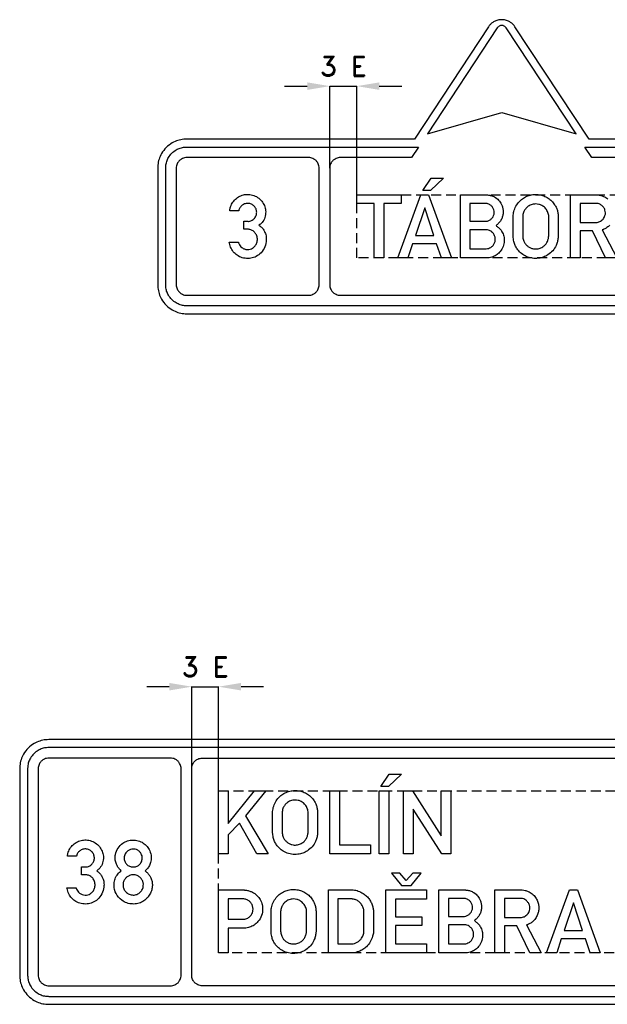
# Model space of a CAD drawing. Header units: millimetres. Extents: x 0 to 9438, y -50 to 1860.
# Tile 1 of 4: x 0 to 1110, y 0 to 1860. Entities that reach past the tile are written whole.
import ezdxf

# ---------------------------------------------------------------- set-up
doc = ezdxf.new("R2010")
doc.units = ezdxf.units.MM
doc.header["$LTSCALE"] = 5
doc.linetypes.add('ČÁRKOVANÁX2', pattern=[1.5, 1, -0.5])
doc.layers.add('Kóty', color=2, linetype='Continuous')
doc.layers.add('Značka', color=7, linetype='Continuous')
doc.styles.get("Standard").update_dxf_attribs({"font": 'romand.shx', "height": 37.5})

msp = doc.modelspace()

# ---------------------------------------------------------------- linework, layer by layer
at = {"layer": 'Kóty'}
for p, q in [((500.5, 1734.6), (543, 1734.6)), ((585.9, 1579.7), (585.9, 1734.8)), ((636.9, 1529.2), (636.9, 1734.8)), ((679.4, 1734.6), (721.9, 1734.6)), ((282.5, 600), (240, 600)), ((325, 403.1), (325, 600.2)), ((376, 403.1), (376, 600.2)), ((461, 600), (418.5, 600))]:
    msp.add_line(p, q, dxfattribs=at)
for points in [[(585.9, 1734.6), (636.9, 1734.6)], [(325, 600), (376, 600)]]:
    msp.add_lwpolyline(points, dxfattribs=at)
for points in [[(543.4, 1741.7), (543.4, 1727.5), (585.9, 1734.6)], [(679.4, 1741.7), (679.4, 1727.5), (636.9, 1734.6)], [(282.5, 607.1), (282.5, 592.9), (325, 600)], [(418.5, 607.1), (418.5, 592.9), (376, 600)]]:
    msp.add_solid(points, dxfattribs=at)
at = {"layer": 'Značka', "color": 5}
for points in [[(1075.9, 1634.6), (935.9, 1846.7), (935, 1847.9), (934.2, 1849, 0.052617), (930, 1853.3, 0.052759), (925.1, 1856.6, 0.065574), (918.2, 1859.3, 0.065817), (910.9, 1860.1, 0.06551), (903.5, 1859.3, 0.063858), (896.7, 1856.6, 0.052748), (891.7, 1853.3, 0.057584), (887.6, 1849), (886.7, 1847.9), (885.8, 1846.7), (745.9, 1634.6), (315.9, 1634.6), (313, 1634.5), (310.1, 1634.3, 0.055727), (298.9, 1632, 0.056165), (288.4, 1627.2, 0.069678), (276.9, 1618.6, 0.06835), (268.2, 1607.1, 0.056431), (263.4, 1596.6, 0.061123), (261.2, 1585.3, 0.012207), (261, 1582.5, 0.004076), (260.9, 1579.6), (260.9, 1359.6, 0.003577), (261, 1356.7, 0.010719), (261.2, 1353.8, 0.055713), (263.5, 1342.6, 0.056162), (268.2, 1332.1, 0.069692), (276.9, 1320.6, 0.06836), (288.4, 1312, 0.056432), (298.9, 1307.1, 0.061123), (310.1, 1304.9), (313, 1304.7), (315.9, 1304.6), (1505.9, 1304.6, 0.003566)], [(770.4, 1644.6), (910.9, 1684.6), (1051.3, 1644.6), (919.2, 1844.7), (918.9, 1845.1), (918.6, 1845.5, 0.052676), (917.3, 1846.9, 0.05277), (915.6, 1848, 0.065562), (913.3, 1848.9, 0.065783), (910.9, 1849.2, 0.065493), (908.4, 1848.9, 0.063886), (906.1, 1848, 0.052742), (904.5, 1846.9, 0.05767), (903.1, 1845.5), (902.8, 1845.1), (902.5, 1844.7), (770.4, 1644.6)], [(1505.9, 1319.6), (315.9, 1319.6), (313.8, 1319.7), (311.7, 1319.8, -0.055712), (303.5, 1321.5, -0.05617), (295.9, 1325, -0.069691), (287.5, 1331.3, -0.068353), (281.2, 1339.6, -0.056432), (277.7, 1347.2, -0.061122), (276.1, 1355.4, -0.01221), (275.9, 1357.5, -0.004073), (275.9, 1359.6), (275.9, 1579.6, -0.003576), (275.9, 1581.7, -0.010724), (276.1, 1583.8, -0.055715), (277.8, 1592, -0.056162), (281.2, 1599.6, -0.069687), (287.5, 1607.9, -0.068365), (295.9, 1614.2, -0.056427), (303.5, 1617.7, -0.06113), (311.7, 1619.4), (313.8, 1619.5), (315.9, 1619.6), (746.1, 1619.6)], [(746.1, 1619.6), (753.9, 1619.6), (740.7, 1599.6), (732.9, 1599.6), (605.9, 1599.6), (604.8, 1599.6), (603.8, 1599.5, 0.055701), (599.7, 1598.6, 0.056171), (595.9, 1596.9, 0.06969), (591.7, 1593.8, 0.068361), (588.5, 1589.6, 0.056427), (586.8, 1585.8, 0.061135), (586, 1581.7, 0.012204), (585.9, 1580.6, 0.004029), (585.9, 1579.6), (585.9, 1359.6, 0.003561), (585.9, 1358.5, 0.010788), (586, 1357.5, 0.055724), (586.8, 1353.4, 0.056152), (588.5, 1349.6, 0.069682), (591.7, 1345.4, 0.068364), (595.9, 1342.3, 0.056441), (599.7, 1340.5, 0.061116), (603.8, 1339.7), (604.8, 1339.6), (605.9, 1339.6), (1505.9, 1339.6, 0.0035)], [(1505.9, 1599.6), (1081, 1599.6), (1067.8, 1619.6), (1505.9, 1619.6, -0.003619)], [(315.9, 1339.6), (545.9, 1339.6), (546.9, 1339.6), (548, 1339.7, 0.055701), (552, 1340.5, 0.056177), (555.9, 1342.3, 0.069715), (560, 1345.4, 0.068354), (563.2, 1349.6, 0.056415), (564.9, 1353.4, 0.061129), (565.8, 1357.5, 0.012191), (565.8, 1358.5, 0.004085), (565.9, 1359.6), (565.9, 1579.6), (565.8, 1580.6, 0.010785), (565.8, 1581.7, 0.055729), (564.9, 1585.8, 0.056152), (563.2, 1589.6, 0.069696), (560, 1593.8, 0.068379), (555.9, 1596.9, 0.056422), (552, 1598.7, 0.061088), (548, 1599.5), (546.9, 1599.6), (545.9, 1599.6), (315.9, 1599.6), (314.8, 1599.6), (313.8, 1599.5, 0.0557), (309.7, 1598.6, 0.056168), (305.9, 1596.9, 0.069682), (301.7, 1593.8, 0.068361), (298.5, 1589.6, 0.056447), (296.8, 1585.8, 0.061127), (296, 1581.7, 0.012175), (295.9, 1580.6, 0.004058), (295.9, 1579.6), (295.9, 1359.6), (295.9, 1358.5, 0.010701), (296, 1357.5, 0.055709), (296.8, 1353.4, 0.056165), (298.5, 1349.6, 0.069687), (301.7, 1345.4, 0.06836), (305.9, 1342.3, 0.056441), (309.7, 1340.5, 0.061114), (313.8, 1339.7), (314.8, 1339.6), (315.9, 1339.6)], [(413.2, 1439.9), (413.7, 1438.5), (414.2, 1437.1, 0.06697), (416.5, 1433, 0.067329), (419.9, 1429.7, 0.079617), (424.8, 1427, 0.083505), (430.2, 1425.9, 0.078743), (435.3, 1426.4, 0.077345), (440, 1428.5, 0.094872), (444.9, 1432.8, 0.087401), (448, 1438.7, 0.097391), (449.1, 1446.2, 0.104443), (447.3, 1453.4, 0.094863), (443.5, 1458.9, 0.095657), (437.9, 1462.7, 0.045634), (435.1, 1463.7, 0.043335), (432.1, 1464.2), (431.4, 1464.2), (430.7, 1464.3), (423.4, 1464.3), (423.4, 1479.2), (431, 1479.2), (431.6, 1479.1), (432.3, 1479.1, 0.08947), (436.9, 1480.1, 0.07818), (441.1, 1482.6, 0.098553), (445.4, 1487.4, 0.099789), (447.6, 1493.4, 0.096866), (447.5, 1499.6, 0.098691), (445.1, 1505.4, 0.100551), (440.7, 1510, 0.097621), (434.9, 1512.6, 0.105995), (428, 1512.9, 0.10897), (421.5, 1510.4, 0.096323), (417, 1506.2, 0.100266), (414.4, 1500.7), (414.2, 1500), (414, 1499.3), (396.8, 1499.3, -0.004903), (397.3, 1501.9, -0.014635), (397.9, 1504.5, -0.070916), (401.6, 1513.5, -0.076587), (407.8, 1521, -0.07897), (415.8, 1526.6, -0.076368), (425.1, 1529.6, -0.077794), (435.2, 1529.8, -0.077976), (444.8, 1527, -0.080996), (453.7, 1521.3, -0.080997), (460.4, 1513.1, -0.076298), (464, 1504.3, -0.079822), (464.8, 1494.8, -0.092079), (462.3, 1483.9, -0.105086), (456, 1475, -0.020545), (454.1, 1473.3), (452.2, 1471.7), (454, 1470.4), (455.7, 1469, -0.058048), (460.2, 1464.1, -0.058911), (463.5, 1458.2, -0.074884), (465.8, 1449.8, -0.064102), (465.7, 1440.9, -0.089412), (462, 1428.1, -0.101888), (453.8, 1417.7, -0.087346), (444.7, 1411.8, -0.080979), (434, 1409.2, -0.079655), (423.2, 1409.8, -0.08266), (413.1, 1413.7, -0.076837), (405.2, 1419.9, -0.076595), (399.5, 1428.2, -0.041107), (397.5, 1433, -0.040368), (396.3, 1438.1), (396.1, 1439), (396, 1439.9), (413.2, 1439.9)], [(832.8, 1410.1), (832.8, 1529.1), (881.7, 1529.1), (882.9, 1529.1), (884.1, 1529, -0.053531), (890.8, 1527.8, -0.058856), (897.2, 1525.2, -0.084101), (905, 1519.2, -0.083988), (910.4, 1511.1, -0.052906), (912.5, 1505.4, -0.048085), (913.5, 1499.3, -0.04769), (913.3, 1493.2, -0.051682), (912, 1487.2, -0.05781), (909.2, 1481, -0.056918), (905.1, 1475.6, -0.018995), (903.5, 1474.1, -0.019168), (901.9, 1472.6), (901, 1471.9), (900.1, 1471.2), (901.3, 1470.3), (902.5, 1469.4, -0.045549), (907.4, 1464.9, -0.053974), (911.4, 1459.5, -0.077441), (914.9, 1450.9, -0.076327), (915.7, 1441.7, -0.084932), (913.6, 1431.4, -0.082719), (908.2, 1422.3, -0.067283), (902.2, 1416.4, -0.067545), (894.8, 1412.4, -0.04547), (889.6, 1410.7, -0.048794), (884.2, 1410.1), (883.2, 1410.1), (882.2, 1410.1), (832.8, 1410.1)], [(932.6, 1488.7, -0.001495), (932.6, 1489.7, -0.004459), (932.7, 1490.6, -0.030671), (933.4, 1495.6, -0.031059), (934.6, 1500.5, -0.066295), (939.2, 1510.3, -0.068472), (946.2, 1518.6, -0.061848), (954, 1524.4, -0.059927), (962.8, 1528.1, -0.057355), (972, 1529.9, -0.057591), (981.3, 1529.5, -0.056914), (990.3, 1527.3, -0.057496), (998.4, 1523, -0.055384), (1005.4, 1517.5, -0.053459), (1010.9, 1510.5, -0.043017), (1014.2, 1504.5, -0.048844), (1016.4, 1498, -0.022706), (1017, 1494.5, -0.012948), (1017.5, 1490.9), (1017.5, 1490.4), (1017.6, 1489.8), (1017.6, 1449.9), (1017.5, 1449, -0.002834), (1017.4, 1448.1, -0.035775), (1016.1, 1440.7, -0.04784), (1013.6, 1433.6, -0.078801), (1007.3, 1423.7, -0.073099), (998.2, 1416, -0.060122), (989.6, 1411.6, -0.059841), (980.2, 1409.4, -0.071114), (968.5, 1409.4, -0.07419), (957.3, 1412.8, -0.066042), (948.5, 1418.2, -0.061703), (941.3, 1425.6, -0.047092), (937.2, 1432, -0.053877), (934.4, 1439, -0.03023), (933.4, 1443.6, -0.017675), (932.8, 1448.4), (932.7, 1449.4), (932.6, 1450.5), (932.6, 1488.7)], [(1040.9, 1410.1), (1040.9, 1529.1), (1091, 1529.1), (1091.7, 1529.1), (1092.4, 1529.1, -0.052872), (1098, 1528.3, -0.045276), (1103.4, 1526.3, -0.068749), (1111.3, 1521.6, -0.074119)], [(850.9, 1513.1), (850.9, 1479.2), (879.4, 1479.2), (880.6, 1479.2), (881.7, 1479.2, 0.091642), (886.7, 1480.6, 0.080737), (891.1, 1483.8, 0.081317), (894.5, 1488, 0.086089), (896.3, 1493, 0.087461), (896.5, 1498.5, 0.085845), (894.8, 1503.7, 0.081943), (891.8, 1508, 0.078621), (887.5, 1511.2, 0.046692), (884.9, 1512.4, 0.053987), (882.1, 1513), (881.5, 1513.1), (880.9, 1513.1), (850.9, 1513.1)], [(950.7, 1488.6), (950.7, 1450.5), (950.7, 1449.8, 0.005158), (950.8, 1449.1, 0.037586), (951.4, 1445.3, 0.041671), (952.7, 1441.7, 0.062888), (955.5, 1436.8, 0.060151), (959.4, 1432.7, 0.059439), (963.9, 1429.6, 0.064357), (969.1, 1427.6, 0.050565), (973.4, 1427, 0.044565), (977.7, 1427.2, 0.073929), (985, 1429.1, 0.085007), (991.4, 1433.2, 0.073654), (995.6, 1438.1, 0.063589), (998.3, 1444, 0.033218), (999.2, 1446.9, 0.042662), (999.5, 1449.9), (999.5, 1450.3), (999.6, 1450.6), (999.6, 1488.5), (999.6, 1489.2, 0.008318), (999.6, 1489.9, 0.062616), (998.9, 1494, 0.048324), (997.3, 1498, 0.076915), (992.9, 1504.4, 0.083789), (986.8, 1509, 0.069874), (981.1, 1511.3, 0.06666), (974.9, 1512, 0.088513), (966.4, 1510.5, 0.098118), (959.2, 1506.2, 0.062853), (955.5, 1502.2, 0.051401), (952.9, 1497.6, 0.039541), (951.5, 1493.8, 0.05077), (950.8, 1489.9, 0.0072), (950.7, 1489.3, 0.002394), (950.7, 1488.6)], [(1059, 1513.1), (1059, 1477), (1088.2, 1477), (1088.9, 1477), (1089.6, 1477, 0.040749), (1092.9, 1477.6, 0.049395), (1096.1, 1478.6, 0.110781), (1102.3, 1483.2, 0.11477), (1106, 1490, 0.085168), (1106.9, 1495.3, 0.080063), (1106, 1500.5, 0.084089), (1103.3, 1505.7, 0.081233), (1099.1, 1509.8, 0.067075), (1095.2, 1512.1, 0.082093), (1090.8, 1513), (1090.3, 1513), (1089.8, 1513.1), (1059, 1513.1)], [(1114.8, 1472, -0.052742), (1109.8, 1467.5, -0.055196), (1104.1, 1464.2, -0.01144), (1102.5, 1463.5, -0.003872), (1100.8, 1462.9), (1128.1, 1410.1), (1106.7, 1410.1), (1082.4, 1461.1), (1059, 1461.1), (1059, 1410.1), (1040.9, 1410.1)], [(850.9, 1463.3), (850.9, 1427.2), (879.6, 1427.2), (880.6, 1427.3), (881.7, 1427.3, 0.058714), (886, 1428.1, 0.063118), (890, 1429.9, 0.084053), (894.4, 1433.5, 0.085739), (897.3, 1438.4, 0.082242), (898.7, 1443.7, 0.080975), (898.3, 1449.1, 0.088854), (896, 1454.8, 0.084247), (891.9, 1459.4, 0.065605), (888.1, 1461.8, 0.080422), (884, 1463.1), (882.8, 1463.2), (881.6, 1463.3), (850.9, 1463.3)], [(1172.7, 500), (55, 500), (52.1, 499.9), (49.3, 499.7, 0.055711), (38, 497.4, 0.056159), (27.5, 492.6, 0.069689), (16.1, 484, 0.068358), (7.4, 472.5, 0.056426), (2.5, 462, 0.061121), (0.3, 450.7, 0.012202), (0.1, 447.9, 0.004069), (0, 445), (0, 55, 0.003577), (0.1, 52.1, 0.010727), (0.3, 49.3, 0.055715), (2.6, 38, 0.056166), (7.4, 27.5, 0.06969), (16, 16.1, 0.068356), (27.5, 7.4, 0.056429), (38, 2.5, 0.061122), (49.3, 0.3, 0.012202), (52.1, 0.1, 0.004067), (55, 0), (1077.9, 0), (1745, 0, 0.003574)], [(1266.1, 485), (55, 485), (52.9, 484.9), (50.8, 484.8, 0.055713), (42.6, 483.1, 0.056169), (35, 479.6, 0.069693), (26.7, 473.3, 0.068355), (20.4, 465, 0.056428), (16.8, 457.4, 0.061122), (15.2, 449.2, 0.012203), (15.1, 447.1, 0.004068), (15, 445), (15, 55, 0.003578), (15.1, 52.9, 0.010727), (15.2, 50.8, 0.055715), (16.9, 42.6, 0.056165), (20.4, 35, 0.06969), (26.7, 26.7, 0.068356), (35, 20.4, 0.056428), (42.6, 16.8, 0.061122), (50.8, 15.2, 0.012203), (52.9, 15.1, 0.004068), (55, 15), (1077.9, 15), (1745, 15, 0.003581)], [(55, 35), (285, 35, 0.003567), (286, 35, 0.010724), (287.1, 35.1, 0.055714), (291.2, 35.9, 0.056163), (295, 37.7, 0.069688), (299.2, 40.8, 0.068354), (302.3, 45, 0.056421), (304.1, 48.8, 0.061123), (304.9, 52.9), (305, 54), (305, 55), (305, 445, 0.00359), (305, 446, 0.010705), (304.9, 447.1, 0.055714), (304.1, 451.2, 0.056171), (302.3, 455, 0.069691), (299.2, 459.2, 0.068345), (295, 462.3, 0.056441), (291.2, 464.1, 0.061115), (287.1, 464.9), (286, 465), (285, 465), (55, 465), (54, 465), (52.9, 464.9, 0.055698), (48.8, 464.1, 0.056169), (45, 462.3, 0.069685), (40.8, 459.2, 0.068356), (37.7, 455, 0.056428), (35.9, 451.2, 0.061123), (35.1, 447.1, 0.012201), (35, 446, 0.004068), (35, 445), (35, 55, 0.003575), (35, 54, 0.010724), (35.1, 52.9, 0.055715), (35.9, 48.8, 0.056166), (37.7, 45, 0.069691), (40.8, 40.8, 0.068357), (45, 37.7, 0.05643), (48.8, 35.9, 0.061124), (52.9, 35.1, 0.012203), (54, 35), (55, 35)], [(1745, 35), (1077.9, 35), (345, 35, -0.003568), (344, 35, -0.01072), (342.9, 35.1, -0.055716), (338.8, 35.9, -0.056163), (335, 37.7, -0.069688), (330.8, 40.8, -0.068349), (327.7, 45, -0.056428), (325.9, 48.8, -0.061123), (325.1, 52.9), (325, 54), (325, 55), (325, 445, -0.00359), (325, 446, -0.010763), (325.1, 447.1, -0.055714), (325.9, 451.2, -0.056164), (327.7, 455, -0.069682), (330.8, 459.2, -0.068341), (335, 462.3, -0.056441), (338.8, 464.1, -0.061114), (342.9, 464.9), (344, 465), (345, 465), (1266.1, 465)], [(477.9, 362.6), (478, 363.6), (478, 364.5, -0.030684), (478.7, 369.5, -0.031073), (480, 374.4, -0.066298), (484.6, 384.2, -0.068482), (491.6, 392.5, -0.061859), (499.3, 398.3, -0.059932), (508.2, 402, -0.057345), (517.4, 403.8, -0.057578), (526.7, 403.4, -0.056914), (535.6, 401.2, -0.057502), (543.8, 397, -0.055376), (550.7, 391.4, -0.053459), (556.3, 384.4, -0.043019), (559.6, 378.4, -0.048857), (561.7, 371.9, -0.022703), (562.4, 368.4, -0.012947), (562.8, 364.8), (562.9, 364.3), (562.9, 363.7), (562.9, 323.8), (562.9, 322.9), (562.8, 322, -0.035767), (561.5, 314.6, -0.047843), (559, 307.5, -0.078792), (552.6, 297.6, -0.0731), (543.6, 289.9, -0.060116), (535, 285.5, -0.059844), (525.6, 283.3, -0.071111), (513.9, 283.4, -0.074183), (502.7, 286.8, -0.066038), (493.9, 292.1, -0.061695), (486.7, 299.5, -0.047085), (482.5, 305.9, -0.053876), (479.8, 312.9, -0.030222), (478.7, 317.5, -0.01768), (478.1, 322.3), (478, 323.4), (477.9, 324.4), (477.9, 362.6)], [(496.1, 362.5), (496.1, 324.4), (496.1, 323.7), (496.2, 323, 0.037599), (496.8, 319.2, 0.041691), (498, 315.6, 0.062903), (500.8, 310.7, 0.060173), (504.7, 306.6, 0.059418), (509.3, 303.5, 0.064319), (514.5, 301.6, 0.050523), (518.7, 300.9, 0.044572), (523.1, 301.1, 0.07391), (530.4, 303, 0.085002), (536.7, 307.1, 0.073621), (540.9, 312, 0.063576), (543.7, 317.9, 0.03321), (544.5, 320.8, 0.042657), (544.9, 323.8), (544.9, 324.2), (544.9, 324.5), (544.9, 362.4), (544.9, 363.1), (544.9, 363.8, 0.062616), (544.2, 367.9, 0.048328), (542.7, 371.9, 0.07691), (538.3, 378.3, 0.083774), (532.1, 382.9, 0.069869), (526.4, 385.2, 0.06667), (520.3, 385.9, 0.088523), (511.8, 384.4, 0.098122), (504.5, 380.1, 0.062848), (500.9, 376.1, 0.051394), (498.2, 371.5, 0.039529), (496.8, 367.7, 0.05075), (496.1, 363.8), (496.1, 363.2), (496.1, 362.5)], [(106.5, 220.3), (106.9, 218.9, 0.016109), (107.5, 217.5, 0.066969), (109.8, 213.5, 0.067346), (113.2, 210.1, 0.079619), (118, 207.4, 0.08351), (123.5, 206.3, 0.078726), (128.6, 206.8, 0.077305), (133.3, 208.9, 0.094877), (138.2, 213.2, 0.087407), (141.3, 219.1, 0.097389), (142.4, 226.6, 0.104443), (140.6, 233.8, 0.094861), (136.8, 239.3, 0.09566), (131.2, 243.1, 0.045586), (128.3, 244.1, 0.043314), (125.3, 244.6), (124.7, 244.6), (124, 244.7), (116.7, 244.7), (116.7, 259.6), (124.3, 259.6), (124.9, 259.5), (125.5, 259.5, 0.089514), (130.2, 260.5, 0.078181), (134.4, 263, 0.098562), (138.7, 267.8, 0.099796), (140.9, 273.8, 0.096868), (140.8, 280, 0.098697), (138.4, 285.8, 0.100562), (134, 290.4, 0.097636), (128.2, 293, 0.106012), (121.3, 293.3, 0.108975), (114.8, 290.8, 0.096314), (110.2, 286.6, 0.100254), (107.7, 281.1, 0.009576), (107.5, 280.4), (107.3, 279.8), (90.1, 279.8, -0.004899), (90.6, 282.3, -0.014653), (91.1, 284.9, -0.070911), (94.9, 293.9, -0.07659), (101.1, 301.4, -0.07896), (109.1, 307, -0.076377), (118.4, 310, -0.077803), (128.4, 310.2, -0.077972), (138.1, 307.4, -0.081009), (147, 301.7, -0.080994), (153.6, 293.5, -0.076304), (157.3, 284.7, -0.079819), (158.1, 275.2, -0.092078), (155.6, 264.3, -0.105091), (149.3, 255.4, -0.020585), (147.4, 253.7, -0.006864), (145.5, 252.1), (147.3, 250.8, -0.015058), (149, 249.4, -0.058052), (153.5, 244.5, -0.0589), (156.8, 238.6, -0.074884), (159.1, 230.2, -0.064099), (159, 221.3, -0.089411), (155.2, 208.5, -0.101883), (147.1, 198.1, -0.087332), (137.9, 192.2, -0.080966), (127.3, 189.6, -0.079651), (116.4, 190.2, -0.082663), (106.4, 194.1, -0.076826), (98.5, 200.3, -0.076584), (92.8, 208.6, -0.041097), (90.8, 213.4, -0.040366), (89.6, 218.5), (89.4, 219.4), (89.3, 220.3), (106.5, 220.3)], [(192, 252.4), (190.3, 253.9, -0.013588), (188.8, 255.4, -0.053039), (184.8, 260.5, -0.056321), (182.1, 266.4, -0.074006), (180.3, 274.7, -0.069895), (181.1, 283.2, -0.098171), (185.9, 295.1, -0.100619), (195, 304.2, -0.080454), (203.8, 308.7, -0.075913), (213.5, 310.3, -0.078228), (223.9, 309, -0.081327), (233.4, 304.6, -0.076774), (240.6, 298.2, -0.074239), (245.7, 289.9, -0.086922), (248.5, 278.9, -0.097617), (247.3, 267.6, -0.06932), (244.2, 260.5, -0.065637), (239.4, 254.5, -0.01101), (238.2, 253.3, -0.003672), (236.9, 252.2, -0.005463), (238.9, 250.5, -0.01642), (240.9, 248.8, -0.049537), (244.8, 244.1, -0.049122), (247.8, 238.8, -0.057981), (250.1, 231.9, -0.057677), (250.7, 224.6, -0.065985), (249.5, 216.1, -0.061526), (246.2, 208.2, -0.069164), (240.4, 200.2, -0.073508), (232.7, 194.2, -0.076286), (223.3, 190.4, -0.072984), (213.2, 189.5, -0.078096), (202.6, 191.4, -0.08033), (193.1, 196.5, -0.11502), (182.3, 209, -0.124811), (178.3, 224.8, -0.083783), (179.5, 234.9, -0.08315), (183.9, 243.9, -0.038225), (186.9, 247.7, -0.030581), (190.4, 251.1), (191.2, 251.7), (192, 252.4)], [(214.5, 293.3, 0.080316), (209.2, 292.5, 0.085962), (204.4, 290, 0.116247), (199.4, 284.2, 0.119269), (197.5, 276.8, 0.107898), (198.5, 270.2, 0.106442), (202.1, 264.6, 0.104975), (207.6, 260.7, 0.100132), (214.1, 259.4, 0.094738), (220.3, 260.3, 0.098508), (225.7, 263.4, 0.106669), (229.9, 268.9, 0.108978), (231.6, 275.6, 0.076155), (231.2, 280.2, 0.070396), (229.5, 284.4, 0.07472), (226.4, 288.5, 0.078342), (222.3, 291.5, 0.064613), (218.5, 292.9, 0.06161), (214.5, 293.3)], [(214.6, 244.6, 0.045282), (211.1, 244.3, 0.04754), (207.8, 243.4, 0.072359), (203.2, 240.9, 0.073228), (199.4, 237.2, 0.090605), (196.3, 231.4, 0.092287), (195.4, 224.8, 0.096896), (196.8, 218.1, 0.096607), (200.7, 212.3, 0.105775), (207, 207.9, 0.105686), (214.5, 206.4, 0.10175), (221.8, 207.7, 0.102472), (227.9, 211.8, 0.096591), (231.9, 217.4, 0.094973), (233.6, 224.1, 0.08007), (233.3, 229.8, 0.079527), (231.1, 235, 0.085882), (227.1, 240, 0.087512), (221.7, 243.2, 0.051593), (218.2, 244.3, 0.047106), (214.6, 244.6)], [(376, 97), (376, 216), (424.1, 216), (424.8, 215.9), (425.6, 215.8, -0.025347), (431.7, 214.7, -0.04292), (437.5, 212.8, -0.079586), (446.3, 207.5, -0.076486), (453.1, 199.8, -0.076891), (457.6, 190.7, -0.075742), (459.1, 180.5, -0.094029), (457, 167.5, -0.098358), (450.2, 156.1, -0.07329), (443, 149.7, -0.067693), (434.4, 145.6, -0.034206), (429.9, 144.4, -0.037879), (425.3, 143.8, -0.004948), (424.5, 143.8), (423.8, 143.7), (394.2, 143.7), (394.2, 97), (376, 97)], [(475, 175.6), (475, 176.6), (475.1, 177.5, -0.030672), (475.8, 182.5, -0.031076), (477, 187.4, -0.066295), (481.6, 197.2, -0.068478), (488.6, 205.5, -0.06186), (496.4, 211.3, -0.059931), (505.3, 215, -0.057344), (514.4, 216.8, -0.057578), (523.8, 216.4, -0.056911), (532.7, 214.2, -0.057502), (540.9, 210, -0.055376), (547.8, 204.4, -0.053459), (553.3, 197.4, -0.04302), (556.6, 191.4, -0.048855), (558.8, 184.9, -0.022703), (559.5, 181.4, -0.012946), (559.9, 177.8), (559.9, 177.3), (560, 176.7), (560, 136.8), (559.9, 135.9), (559.8, 135, -0.035769), (558.5, 127.6, -0.047843), (556, 120.5, -0.078796), (549.7, 110.6, -0.073096), (540.6, 102.9, -0.06012), (532, 98.5, -0.059849), (522.6, 96.3, -0.07111), (510.9, 96.4, -0.074187), (499.7, 99.8, -0.066044), (490.9, 105.1, -0.061698), (483.7, 112.5, -0.047085), (479.6, 118.9, -0.053875), (476.8, 125.9, -0.030231), (475.8, 130.5, -0.017692), (475.2, 135.3), (475.1, 136.4), (475, 137.4), (475, 175.6)], [(583.3, 97), (583.3, 216), (627.4, 216, -0.002958), (628.8, 216, -0.008853), (630.2, 216, -0.074827), (639.9, 214, -0.0641), (648.9, 209.5, -0.052013), (655.5, 204.3, -0.052254), (660.8, 198, -0.046301), (664.6, 191.4, -0.045161), (667.1, 184.2, -0.01927), (667.9, 181, -0.0186), (668.4, 177.8), (668.4, 177.1), (668.5, 176.5), (668.5, 137.7), (668.5, 137.2), (668.5, 136.7, -0.035131), (668, 132.5, -0.027876), (667, 128.4, -0.066996), (662.4, 117.7, -0.074008), (655.1, 108.8, -0.055398), (648.4, 103.6, -0.049339), (640.8, 99.8, -0.035156), (635.2, 98, -0.041157), (629.4, 97.1, -0.00618), (628.4, 97.1, -0.002073), (627.3, 97), (583.3, 97)], [(791.9, 97), (791.9, 216), (840.8, 216), (842, 216, -0.006987), (843.2, 215.9, -0.053516), (849.9, 214.7, -0.05886), (856.3, 212.1, -0.084106), (864.1, 206.2, -0.083995), (869.5, 198, -0.052898), (871.6, 192.3, -0.048085), (872.6, 186.2, -0.047689), (872.4, 180.1, -0.051703), (871.1, 174.1, -0.057818), (868.3, 167.9, -0.056925), (864.2, 162.5), (862.6, 161), (861, 159.5), (860.1, 158.8), (859.2, 158.1), (860.4, 157.2), (861.6, 156.4, -0.045544), (866.5, 151.8, -0.05399), (870.5, 146.4, -0.07743), (874, 137.8, -0.076334), (874.8, 128.6, -0.084942), (872.7, 118.3, -0.082714), (867.3, 109.2, -0.067284), (861.3, 103.3, -0.067548), (853.9, 99.3, -0.045468), (848.7, 97.6, -0.048769), (843.3, 97, -0.007079), (842.3, 97, -0.002371), (841.3, 97), (791.9, 97)], [(898.1, 97), (898.1, 216), (948.2, 216), (948.9, 216, -0.005436), (949.6, 216, -0.052874), (955.2, 215.2, -0.045254), (960.6, 213.2, -0.068753), (968.6, 208.5, -0.074107), (974.8, 201.7, -0.062852), (978.6, 195, -0.059657), (980.6, 187.5, -0.055139), (981, 180.3, -0.055184), (979.8, 173.2, -0.062302), (976.8, 165.6, -0.063039), (972, 158.9, -0.052749), (967, 154.4, -0.055197), (961.3, 151.1), (959.7, 150.4), (958, 149.8), (985.3, 97), (963.9, 97), (939.6, 148), (916.2, 148), (916.2, 97), (898.1, 97)], [(394.2, 198.9), (394.2, 160.6), (422.4, 160.6), (423, 160.6, 0.007609), (423.5, 160.7, 0.06713), (427.5, 161.4, 0.057717), (431.2, 163, 0.071734), (435.5, 166.3, 0.074481), (438.6, 170.6, 0.068273), (440.4, 175.1, 0.065317), (441, 179.9, 0.077203), (440.1, 185.7, 0.083743), (437.5, 190.9, 0.0734), (434.1, 194.6, 0.066082), (429.7, 197.2, 0.042675), (426.8, 198.3, 0.049247), (423.7, 198.9), (423.3, 198.9), (422.8, 198.9), (394.2, 198.9)], [(493.1, 175.5), (493.1, 137.4), (493.2, 136.7), (493.2, 136, 0.037583), (493.9, 132.2, 0.041677), (495.1, 128.6, 0.062892), (497.9, 123.7, 0.060175), (501.8, 119.6, 0.05942), (506.4, 116.5, 0.064329), (511.5, 114.6, 0.050523), (515.8, 113.9, 0.044572), (520.1, 114.1, 0.073908), (527.4, 116, 0.085008), (533.8, 120.1, 0.073637), (538, 125, 0.063583), (540.7, 130.9, 0.033208), (541.6, 133.8, 0.042658), (541.9, 136.8), (542, 137.2), (542, 137.5), (542, 175.4), (542, 176.1), (542, 176.8, 0.062614), (541.3, 180.9, 0.048325), (539.7, 184.9, 0.076905), (535.3, 191.3, 0.083773), (529.2, 195.9, 0.069869), (523.5, 198.2, 0.06667), (517.3, 198.9, 0.088523), (508.9, 197.4, 0.098123), (501.6, 193.1, 0.062846), (497.9, 189.1, 0.051396), (495.3, 184.5, 0.039527), (493.9, 180.7, 0.050742), (493.2, 176.8), (493.1, 176.2), (493.1, 175.5)], [(601.4, 199), (601.4, 114.1), (626, 114.1, 0.003002), (626.8, 114.1, 0.009066), (627.7, 114.2, 0.064931), (632.8, 115, 0.055469), (637.5, 117.1, 0.060185), (642.3, 120.5, 0.064215), (646.1, 124.9, 0.046783), (648.2, 128.6, 0.04229), (649.7, 132.7), (650.1, 134.6, 0.026468), (650.4, 136.5), (650.4, 137.1), (650.4, 137.7), (650.4, 175.7), (650.4, 176.4), (650.3, 177, 0.038443), (649.6, 180.6, 0.03791), (648.4, 184.1, 0.064348), (645.2, 189.5, 0.066862), (640.8, 194, 0.06913), (635.4, 197.2, 0.078395), (629.5, 198.8, 0.012505), (628.3, 198.9), (627.1, 199), (601.4, 199)], [(810, 200), (810, 166.1), (838.5, 166.1, 0.005332), (839.6, 166.1, 0.016036), (840.8, 166.1, 0.091636), (845.8, 167.6, 0.080735), (850.2, 170.7, 0.0813), (853.6, 174.9, 0.086099), (855.4, 179.9, 0.087482), (855.6, 185.4, 0.085838), (853.9, 190.6, 0.081936), (850.9, 194.9, 0.078642), (846.6, 198.1, 0.04672), (844, 199.3, 0.054015), (841.2, 199.9), (840.6, 200), (840, 200), (810, 200)], [(916.2, 200), (916.2, 163.9), (945.4, 163.9, 0.002019), (946.1, 163.9, 0.005972), (946.9, 163.9, 0.04079), (950.2, 164.5, 0.049412), (953.3, 165.5, 0.110768), (959.6, 170.1, 0.114772), (963.3, 176.9, 0.085155), (964.1, 182.2, 0.080084), (963.2, 187.4, 0.084072), (960.5, 192.6, 0.081232), (956.3, 196.7, 0.067115), (952.4, 199, 0.082136), (948, 199.9), (947.5, 199.9), (947, 200), (916.2, 200)], [(810, 150.2), (810, 114.1), (838.7, 114.1, 0.003635), (839.7, 114.2, 0.010867), (840.8, 114.2, 0.058721), (845.1, 115, 0.063118), (849.1, 116.8, 0.084071), (853.5, 120.4, 0.08571), (856.4, 125.3, 0.082256), (857.8, 130.6, 0.080964), (857.4, 136, 0.088847), (855.1, 141.7, 0.084251), (850.9, 146.3, 0.065597), (847.2, 148.7, 0.080407), (843.1, 150, 0.018369), (841.9, 150.1, 0.006095), (840.7, 150.2), (810, 150.2)]]:
    msp.add_lwpolyline(points, format="xyb", dxfattribs=at)
for points in [[(1505.9, 1634.6), (1075.9, 1634.6)], [(777.7, 1561), (801, 1561), (776.6, 1537.6), (761.7, 1537.6), (777.7, 1561)], [(670, 1410.1), (670, 1513.1), (636.9, 1513.1), (636.9, 1529.1), (721.1, 1529.1), (721.1, 1513.1), (688, 1513.1), (688, 1410.1), (670, 1410.1)], [(714.6, 1410.1), (757.8, 1529.1), (772.8, 1529.1), (815.9, 1410.1), (796.8, 1410.1), (787.9, 1436.7), (742.4, 1436.7), (733.7, 1410.1), (714.6, 1410.1)], [(782.7, 1452.5), (765.3, 1504.8), (747.8, 1452.5), (782.7, 1452.5)], [(698.2, 434.9), (721.6, 434.9), (697.1, 411.5), (682.2, 411.5), (698.2, 434.9)], [(376, 284), (376, 403), (394, 403), (394, 341.3), (444, 403), (465.3, 403), (426.9, 356.2), (469.5, 284), (448.2, 284), (415.2, 342.3), (394, 319.9), (394, 284), (376, 284)], [(586.2, 284), (586.2, 403), (604.3, 403), (604.3, 301.1), (662.7, 301.1), (662.7, 284), (586.2, 284)], [(679.5, 284), (679.5, 403), (697.6, 403), (697.6, 284), (679.5, 284)], [(725.4, 284), (725.4, 403), (742.4, 403), (796.5, 318.1), (796.5, 403), (814.7, 403), (814.6, 284), (797.5, 284), (743.4, 368.8), (743.4, 284), (725.4, 284)], [(721.4, 224.5), (739.5, 224.5), (758.6, 247.9), (742.6, 247.9), (730.4, 234.1), (718.2, 247.9), (702.3, 247.9), (721.4, 224.5)], [(691.8, 97), (691.8, 216), (768.6, 216), (768.6, 198.8), (709.9, 198.8), (709.9, 164.9), (759.9, 164.9), (759.9, 149), (709.9, 149), (709.9, 113.9), (768.5, 113.9), (768.5, 97), (691.8, 97)], [(995.8, 97), (1038.9, 216), (1053.9, 216), (1097.1, 97), (1078, 97), (1069.1, 123.6), (1023.5, 123.6), (1014.8, 97), (995.8, 97)], [(1063.8, 139.4), (1046.4, 191.7), (1029, 139.4), (1063.8, 139.4)]]:
    msp.add_lwpolyline(points, dxfattribs=at)
at = {"layer": 'Značka', "color": 6, "linetype": 'ČÁRKOVANÁX2', "ltscale": 3.75}
for points in [[(636.9, 1410.1), (636.9, 1529.1), (1474.9, 1529.1), (1474.9, 1410.1), (636.9, 1410.1)], [(376, 97), (376, 403), (1714, 403), (1714, 97), (376, 97)]]:
    msp.add_lwpolyline(points, dxfattribs=at)

# ---------------------------------------------------------------- texts
at = {"layer": 'Kóty', "char_height": 37.5, "attachment_point": 5}
for insert in [(611.8, 1772.1), (350.5, 637.5)]:
    msp.add_mtext('\\A1;3 E', dxfattribs=dict(at, insert=insert))

doc.saveas('drawing.dxf')
